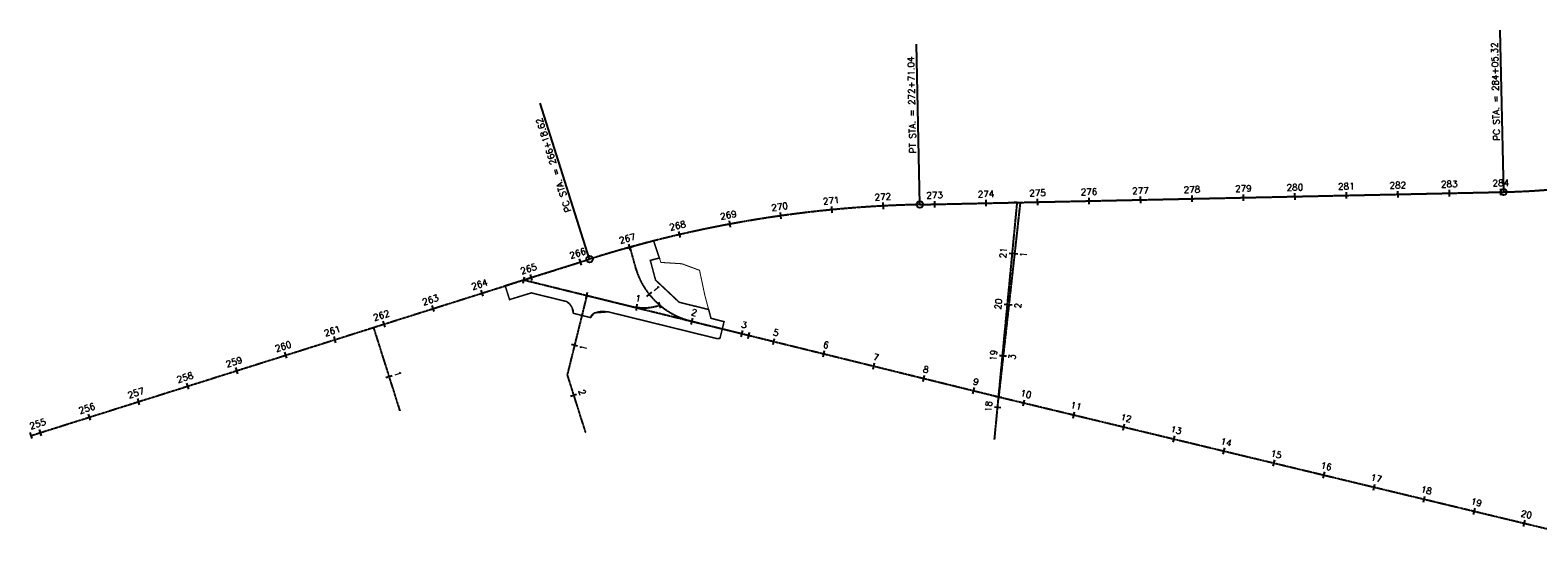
# Model space of a CAD drawing. Extents: x 1490373 to 1515280, y 652083 to 656452.
# Tile 2 of 4: x 1509397 to 1512326, y 652089 to 653115. Entities that reach past the tile are written whole.
import ezdxf

# ---------------------------------------------------------------- set-up
doc = ezdxf.new("R2010")
doc.units = 0
doc.header["$MEASUREMENT"] = 0
doc.linetypes.add('E', pattern=[1, 0.75, -0.05, 0.15, -0.05])
doc.linetypes.add('HIDDEN2', pattern=[0.1875, 0.125, -0.0625])
for name, color, linetype in [('CENTERLINE', 180, 'E'), ('CL-TICK', 4, 'Continuous'), ('Existing Centerlines', 160, 'Continuous'), ('Proposed Centerline', 1, 'Continuous')]:
    doc.layers.add(name, color=color, linetype=linetype)
doc.layers.add('P-SANITARY', color=3, linetype='Continuous', true_color=0x00ff00)
doc.layers.add('P-STORM', color=7, linetype='Continuous', true_color=0xfa0000)
doc.styles.get("Standard").update_dxf_attribs({"font": 'simplex.shx'})

# ---------------------------------------------------------------- blocks, each defined once
blk = doc.blocks.new('_CIR')
blk.add_circle((0, 1), 1)
blk = doc.blocks.new('*U345')
at = {"layer": 'CENTERLINE', "color": 180, "linetype": 'E', "lineweight": -3}
for p, q in [((1511125.4, 652775.8), (1512259.4, 652800.2)), ((1509743, 652435.6), (1510483.9, 652669.8)), ((1509399.1, 652327.1), (1509743, 652435.6))]:
    blk.add_line(p, q, dxfattribs=at)
for centre, radius, start, end in [((1512228.6, 654232.3), 1432.4, 271.2322, 299.4156), ((1511174.7, 650484.5), 2291.8, 91.2322, 107.5427)]:
    blk.add_arc(centre, radius, start, end, dxfattribs=at)
blk = doc.blocks.new('*U346')
at = {"layer": 'CENTERLINE', "color": 180, "linetype": 'E', "lineweight": -3}
blk.add_line((1510064, 652537), (1510115.2, 652374.9), dxfattribs=at)
blk = doc.blocks.new('*U347')
at = {"layer": 'CENTERLINE', "color": 180, "linetype": 'E', "lineweight": -3}
for p, q in [((1510478.4, 652599.3), (1510440.3, 652444.8)), ((1510440.3, 652444.8), (1510475.9, 652332.3))]:
    blk.add_line(p, q, dxfattribs=at)
blk = doc.blocks.new('*U348')
at = {"layer": 'CENTERLINE', "color": 180, "linetype": 'E', "lineweight": -3}
for p, q in [((1510356.2, 652629.4), (1511278.4, 652402.3)), ((1511278.4, 652402.3), (1512578.9, 652089.5))]:
    blk.add_line(p, q, dxfattribs=at)
blk = doc.blocks.new('*U349')
at = {"layer": 'CENTERLINE', "color": 180, "linetype": 'E', "lineweight": -3}
blk.add_line((1511270.5, 652319.4), (1511314.6, 652779.9), dxfattribs=at)

msp = doc.modelspace()

# ---------------------------------------------------------------- linework, layer by layer
at = {"layer": 'CL-TICK', "color": 4, "linetype": 'Continuous', "lineweight": -3}
for p, q in [((1511320.8, 652779.3), (1511308.4, 652780.5)), ((1511325.8, 652384.5), (1511328.7, 652396.6)), ((1511423, 652361.1), (1511425.9, 652373.2)), ((1511520.2, 652337.7), (1511523.2, 652349.8)), ((1509400.9, 652321.1), (1509397.2, 652333)), ((1511617.5, 652314.3), (1511620.4, 652326.5)), ((1511714.7, 652290.9), (1511717.6, 652303.1)), ((1511811.9, 652267.5), (1511814.8, 652279.7)), ((1511909.1, 652244.2), (1511912.1, 652256.3)), ((1512006.4, 652220.8), (1512009.3, 652232.9)), ((1512103.6, 652197.4), (1512106.5, 652209.5)), ((1512200.8, 652174), (1512203.8, 652186.2)), ((1512298.1, 652150.6), (1512301, 652162.8))]:
    msp.add_line(p, q, dxfattribs=at)
at = {"layer": 'Existing Centerlines', "linetype": 'Continuous', "lineweight": -3}
for p, q in [((1512259.4, 652800.2), (1512252.6, 653114.6)), ((1511125.4, 652775.8), (1511118.7, 653087.5)), ((1510483.9, 652669.8), (1510388.1, 652972.8)), ((1511354.4, 652774.5), (1511354.1, 652787)), ((1511454.4, 652776.7), (1511454.1, 652789.2)), ((1511554.4, 652778.8), (1511554.1, 652791.3)), ((1511654.3, 652781), (1511654.1, 652793.5)), ((1511754.3, 652783.1), (1511754.1, 652795.6)), ((1511854.3, 652785.3), (1511854, 652797.8)), ((1511954.3, 652787.4), (1511954, 652799.9)), ((1512054.3, 652789.6), (1512054, 652802.1)), ((1512154.2, 652791.7), (1512154, 652804.2)), ((1512254.2, 652793.9), (1512253.9, 652806.4)), ((1510856.2, 652747.8), (1510854.5, 652760.2)), ((1510955.3, 652759.6), (1510954.1, 652772)), ((1511054.7, 652767), (1511054.1, 652779.5)), ((1511154.5, 652770.2), (1511154.2, 652782.7)), ((1511254.4, 652772.4), (1511254.2, 652784.9)), ((1511320.8, 652779.3), (1511308.4, 652780.5)), ((1510757.8, 652731.8), (1510755.5, 652744.1)), ((1510563.5, 652686.9), (1510560.2, 652699)), ((1510660.2, 652711.5), (1510657.4, 652723.7)), ((1510468, 652658.2), (1510464.2, 652670.1)), ((1511311.3, 652679.8), (1511298.8, 652680.9)), ((1510372.6, 652628.1), (1510368.9, 652640)), ((1510354.7, 652623.4), (1510357.7, 652635.5)), ((1510277.3, 652597.9), (1510273.5, 652609.8)), ((1511301.7, 652580.2), (1511289.3, 652581.4)), ((1510181.9, 652567.8), (1510178.2, 652579.7)), ((1510086.6, 652537.6), (1510082.8, 652549.6)), ((1509991.2, 652507.5), (1509987.5, 652519.4)), ((1510460.5, 652500.7), (1510448.4, 652503.7)), ((1510840.2, 652503.8), (1510843.2, 652515.9)), ((1509895.9, 652477.4), (1509892.1, 652489.3)), ((1510937.3, 652479.9), (1510940.3, 652492)), ((1511034.4, 652455.9), (1511037.4, 652468.1)), ((1511292.2, 652480.7), (1511279.8, 652481.9)), ((1509800.5, 652447.2), (1509796.8, 652459.1)), ((1510088.2, 652439.8), (1510100.1, 652443.6)), ((1511131.5, 652432), (1511134.5, 652444.2)), ((1509705.2, 652417.1), (1509701.4, 652429)), ((1510446.7, 652403.9), (1510458.6, 652407.7)), ((1511228.6, 652408.1), (1511231.6, 652420.3)), ((1509609.8, 652387), (1509606.1, 652398.9)), ((1511282.7, 652381.1), (1511270.2, 652382.3)), ((1509514.5, 652356.9), (1509510.7, 652368.9)), ((1509419.1, 652326.8), (1509415.3, 652338.8))]:
    msp.add_line(p, q, dxfattribs=at)
at = {"layer": 'P-SANITARY', "linetype": 'HIDDEN2', "const_width": 3, "flags": 128}
msp.add_lwpolyline([(1510619.4, 652672), (1510601.8, 652667.4), (1510612, 652629.1), (1510657.9, 652586), (1510715.1, 652571.9), (1510719.7, 652554.8), (1510745.1, 652548.4), (1510737.1, 652515.9), (1510731.8, 652515.3), (1510520, 652567.4), (1510492.9, 652565.3), (1510485.8, 652556.3), (1510485.3, 652556.4), (1510452.3, 652564.5), (1510449.7, 652575.9), (1510445.5, 652582.3), (1510439.1, 652587.4), (1510370.6, 652604.2), (1510328.4, 652591.2), (1510319.8, 652618.4), (1510483.9, 652669.8), (1510540, 652686.7), (1510608.3, 652705.1)], close=True, dxfattribs=at)
at = {"layer": 'P-STORM', "linetype": 'HIDDEN2', "const_width": 2, "flags": 128}
msp.add_lwpolyline([(1510328.4, 652591.2), (1510370.6, 652604.2), (1510439.1, 652587.4, -0.2159), (1510445.5, 652582.3, 0.051807), (1510449.7, 652575.9, -0.236068), (1510452.3, 652564.5), (1510485.3, 652556.4, -0.236068), (1510492.9, 652565.3, -0.162278), (1510520, 652567.4), (1510732.1, 652515.3), (1510737.1, 652515.9), (1510741.8, 652534.8), (1510745.1, 652548.4), (1510719.7, 652554.8), (1510708, 652598.3), (1510697.4, 652648.1), (1510663.1, 652660.8), (1510622.4, 652663.4), (1510619.5, 652672), (1510608.3, 652705.1), (1510603.2, 652704.1), (1510540, 652686.7), (1510540, 652686.7), (1510319.8, 652618.4)], format="xyb", close=True, dxfattribs=at)
at = {"layer": 'Proposed Centerline', "linetype": 'E', "lineweight": -3}
for p, q in [((1511320.3, 652780), (1511278.4, 652402.3)), ((1510561.9, 652692.9), (1510572.4, 652654.9)), ((1510478.4, 652599.3), (1510564.6, 652578.1)), ((1510681.1, 652549.4), (1510793.1, 652521.8))]:
    msp.add_line(p, q, dxfattribs=at)
at = {"layer": 'Proposed Centerline', "linetype": 'Continuous', "lineweight": -3}
for p, q in [((1511314.1, 652780.7), (1511326.5, 652779.3)), ((1510555.9, 652691.2), (1510567.9, 652694.6)), ((1511303.1, 652681.3), (1511315.5, 652679.9)), ((1510476.9, 652593.3), (1510479.9, 652605.4)), ((1510574.8, 652569.8), (1510576.4, 652582.2)), ((1510594.9, 652597.5), (1510604.7, 652605.3)), ((1510622.2, 652574.5), (1510618.3, 652586.3)), ((1511304.4, 652580.5), (1511292, 652581.9)), ((1510681.3, 652542.9), (1510684.3, 652555)), ((1510778.4, 652519), (1510781.4, 652531.1)), ((1510791.6, 652515.7), (1510794.6, 652527.9)), ((1511293.4, 652481.2), (1511281, 652482.5)), ((1511272.2, 652402.9), (1511284.7, 652401.6))]:
    msp.add_line(p, q, dxfattribs=at)
at = {"layer": 'Proposed Centerline', "linetype": 'E', "lineweight": -3}
for centre, radius, start, end in [((1510717, 652695), 150, 195.5083, 256.1634), ((1510588.5, 652675.2), 100, 256.1634, 288.5264)]:
    msp.add_arc(centre, radius, start, end, dxfattribs=at)

# ---------------------------------------------------------------- block references
at = {"layer": 'Existing Centerlines', "linetype": 'E', "lineweight": -3}
for name in ['*U345', '*U349', '*U348', '*U347', '*U346']:
    msp.add_blockref(name, (0, 0), dxfattribs=at)
at = {"layer": 'Existing Centerlines', "linetype": 'Continuous', "lineweight": -3, "xscale": 6.249999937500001, "yscale": 6.249999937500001, "zscale": 6.249999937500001}
for p, rotation in [((1512259.5, 652794), 1.232222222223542), ((1511125.5, 652769.6), 1.232222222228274), ((1510485.8, 652663.8), 17.54272595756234)]:
    msp.add_blockref('_CIR', p, dxfattribs=dict(at, rotation=rotation))

# ---------------------------------------------------------------- texts
at = {"layer": 'CL-TICK', "color": 4, "linetype": 'Continuous', "lineweight": -3, "char_height": 12.5, "attachment_point": 2, "rotation": 346.4763}
for s, insert in [('10', (1511332.9, 652413.8)), ('11', (1511430.1, 652390.5)), ('12', (1511527.3, 652367.1)), ('13', (1511624.5, 652343.7)), ('14', (1511721.8, 652320.3)), ('15', (1511819, 652296.9)), ('16', (1511916.2, 652273.5)), ('17', (1512013.4, 652250.2)), ('18', (1512110.7, 652226.8)), ('19', (1512207.9, 652203.4)), ('20', (1512305.1, 652180))]:
    msp.add_mtext(s, dxfattribs=dict(at, insert=insert))
at = {"layer": 'Existing Centerlines'}
for s, rotation, p in [('PC STA. = 284+05.32', 91.2322, (1512252, 652900.1)), ('PT STA. = 272+71.04', 91.2322, (1511118.1, 652875.7)), ('PC STA. = 266+18.62', 107.5427, (1510448.8, 652763.5))]:
    msp.add_text(s, height=12.5, rotation=rotation, dxfattribs=at).set_placement(p)
at = {"layer": 'Existing Centerlines', "linetype": 'Continuous', "lineweight": -3, "char_height": 12.5}
for s, insert, attachment_point, rotation in [('280', (1511853.7, 652815.5), 2, 1.2322), ('281', (1511953.6, 652817.6), 2, 1.2322), ('282', (1512053.6, 652819.8), 2, 1.2322), ('283', (1512153.6, 652821.9), 2, 1.2322), ('284', (1512253.6, 652824.1), 2, 1.2322), ('271', (1510952.4, 652789.7), 2, 5.5083), ('272', (1511053.1, 652797.2), 2, 3.0083), ('273', (1511153.8, 652800.4), 2, 1.2322), ('274', (1511253.8, 652802.6), 2, 1.2322), ('275', (1511353.8, 652804.7), 2, 1.2322), ('276', (1511453.7, 652806.9), 2, 1.2322), ('277', (1511553.7, 652809), 2, 1.2322), ('278', (1511653.7, 652811.2), 2, 1.2322), ('279', (1511753.7, 652813.3), 2, 1.2322), ('269', (1510752.3, 652761.5), 2, 10.5083), ('270', (1510852, 652777.8), 2, 8.0083), ('268', (1510653.4, 652740.9), 2, 13.0083), ('267', (1510555.5, 652716), 2, 15.5083), ('266', (1510458.9, 652687), 2, 17.5427), ('21', (1511281.2, 652682.6), 2, 84.5247), ('265', (1510363.5, 652656.9), 2, 17.5427), ('264', (1510268.2, 652626.7), 2, 17.5427), ('263', (1510172.8, 652596.6), 2, 17.5427), ('20', (1511271.7, 652583.1), 2, 84.5247), ('262', (1510077.5, 652566.5), 2, 17.5427), ('261', (1509982.1, 652536.3), 2, 17.5427), ('5', (1510847.4, 652533.1), 2, 346.1634), ('260', (1509886.8, 652506.2), 2, 17.5427), ('1', (1510477.8, 652496.5), 8, 76.1634), ('6', (1510944.5, 652509.2), 2, 346.1634), ('259', (1509791.4, 652476), 2, 17.5427), ('7', (1511041.6, 652485.3), 2, 346.1634), ('19', (1511262.1, 652483.5), 2, 84.5247), ('258', (1509696.1, 652445.9), 2, 17.5094), ('1', (1510117, 652448.9), 2, 287.5427), ('8', (1511138.7, 652461.4), 2, 346.1634), ('9', (1511235.8, 652437.5), 2, 346.1634), ('257', (1509600.7, 652415.8), 2, 17.5094), ('2', (1510475.5, 652413.1), 2, 287.5427), ('256', (1509505.4, 652385.8), 2, 17.5094), ('18', (1511252.6, 652384), 2, 84.5247), ('255', (1509410, 652355.7), 2, 17.5094)]:
    msp.add_mtext(s, dxfattribs=dict(at, insert=insert, attachment_point=attachment_point, rotation=rotation))
at = {"layer": 'Proposed Centerline', "linetype": 'Continuous', "lineweight": -3, "char_height": 12.5}
for s, insert, attachment_point, rotation in [('1', (1511333.2, 652678), 8, 83.6775), ('1', (1510618.6, 652616.3), 2, 308.6467), ('1', (1510578.7, 652599.8), 2, 352.5979), ('2', (1511322.1, 652578.6), 8, 83.6775), ('2', (1510688.6, 652572.3), 2, 346.1634), ('3', (1510785.7, 652548.3), 2, 346.1634), ('3', (1511311.1, 652479.2), 8, 83.6775)]:
    msp.add_mtext(s, dxfattribs=dict(at, insert=insert, attachment_point=attachment_point, rotation=rotation))

doc.saveas('drawing.dxf')
